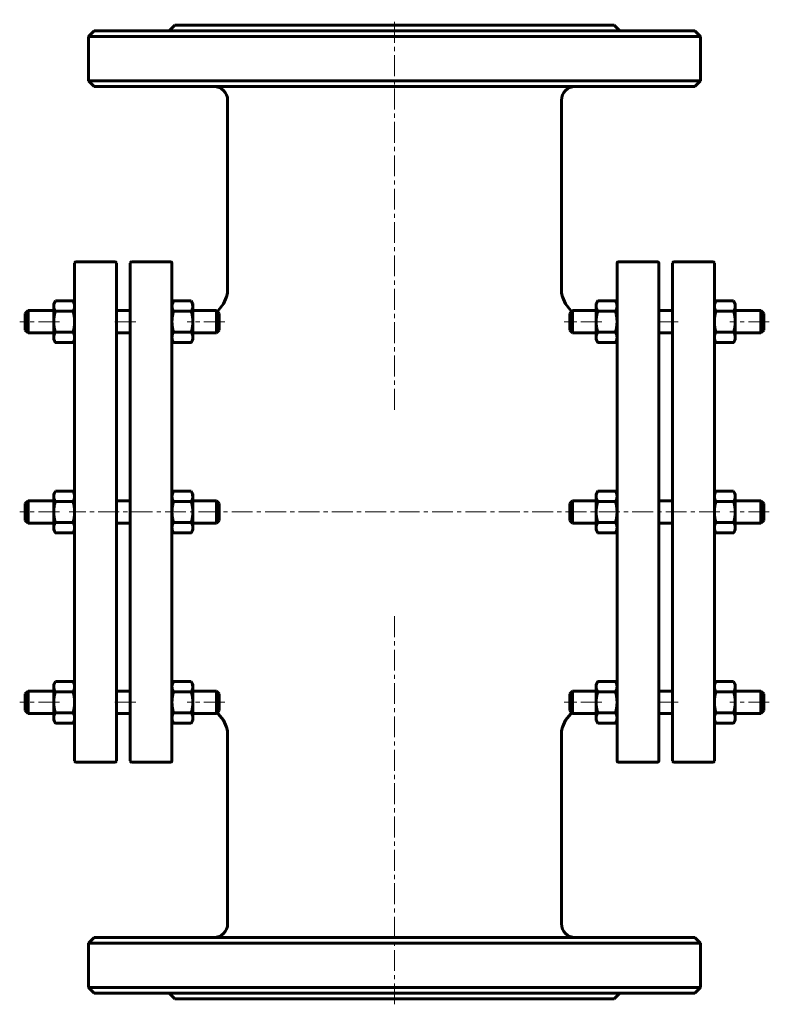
# Model space of a CAD drawing. Header units: millimetres. Extents: x 302 to 571, y 142 to 496.
import ezdxf

# ---------------------------------------------------------------- set-up
doc = ezdxf.new("R2010")
doc.units = ezdxf.units.MM
doc.linetypes.add('K5LT_AXLED', pattern=[12, 7.5, -1.5, 1.5, -1.5])
doc.linetypes.add('K5LT_BASIC', pattern=[0])
doc.layers.add('Системный слой (1)', color=7, linetype='Continuous', true_color=0x6c6c6c)

# ---------------------------------------------------------------- blocks, each defined once
blk = doc.blocks.new('U0')
at = {"layer": 'Системный слой (1)', "linetype": 'K5LT_BASIC', "lineweight": 60}
for p, q in [((558.91, 394.05), (558.59, 394.71)), ((558.59, 394.71), (558.59, 394.71)), ((559.1, 393.43), (558.91, 394.05)), ((559.17, 392.84), (559.1, 393.43))]:
    blk.add_line(p, q, dxfattribs=at)
blk = doc.blocks.new('U1')
at = {"layer": 'Системный слой (1)', "linetype": 'K5LT_BASIC', "lineweight": 60}
for p, q in [((551.73, 393.43), (551.67, 392.84)), ((551.92, 394.05), (551.73, 393.43)), ((552.25, 394.71), (551.92, 394.05)), ((552.25, 394.71), (552.25, 394.71))]:
    blk.add_line(p, q, dxfattribs=at)
blk = doc.blocks.new('U2')
at = {"layer": 'Системный слой (1)', "linetype": 'K5LT_BASIC', "lineweight": 60}
for p, q in [((321.09, 257.87), (321.09, 257.88)), ((321.41, 257.22), (321.09, 257.87)), ((321.6, 256.6), (321.41, 257.22)), ((321.67, 256), (321.6, 256.6))]:
    blk.add_line(p, q, dxfattribs=at)
blk = doc.blocks.new('U3')
at = {"layer": 'Системный слой (1)', "linetype": 'K5LT_BASIC', "lineweight": 60}
for p, q in [((314.23, 256.6), (314.17, 256)), ((314.42, 257.22), (314.23, 256.6)), ((314.75, 257.87), (314.42, 257.22)), ((314.75, 257.88), (314.75, 257.87))]:
    blk.add_line(p, q, dxfattribs=at)
blk = doc.blocks.new('U4')
at = {"layer": 'Системный слой (1)', "linetype": 'K5LT_BASIC', "lineweight": 60}
for p, q in [((321.41, 325.63), (321.09, 326.29)), ((321.09, 326.29), (321.09, 326.29)), ((321.6, 325.02), (321.41, 325.63)), ((321.67, 324.42), (321.6, 325.02))]:
    blk.add_line(p, q, dxfattribs=at)
blk = doc.blocks.new('U5')
at = {"layer": 'Системный слой (1)', "linetype": 'K5LT_BASIC', "lineweight": 60}
for p, q in [((314.75, 326.29), (314.42, 325.63)), ((314.75, 326.29), (314.75, 326.29)), ((314.23, 325.02), (314.17, 324.42)), ((314.42, 325.63), (314.23, 325.02))]:
    blk.add_line(p, q, dxfattribs=at)
blk = doc.blocks.new('U6')
at = {"layer": 'Системный слой (1)', "linetype": 'K5LT_BASIC', "lineweight": 60}
for p, q in [((356.73, 393.43), (356.67, 392.84)), ((356.92, 394.05), (356.73, 393.43)), ((357.25, 394.71), (356.92, 394.05)), ((357.25, 394.71), (357.25, 394.71))]:
    blk.add_line(p, q, dxfattribs=at)
blk = doc.blocks.new('U7')
at = {"layer": 'Системный слой (1)', "linetype": 'K5LT_BASIC', "lineweight": 60}
for p, q in [((363.91, 394.05), (363.59, 394.71)), ((363.59, 394.71), (363.59, 394.71)), ((364.1, 393.43), (363.91, 394.05)), ((364.17, 392.84), (364.1, 393.43))]:
    blk.add_line(p, q, dxfattribs=at)
blk = doc.blocks.new('U8')
at = {"layer": 'Системный слой (1)', "linetype": 'K5LT_BASIC', "lineweight": 60}
for p, q in [((558.91, 257.22), (558.59, 257.88)), ((558.59, 257.88), (558.59, 257.88)), ((559.1, 256.6), (558.91, 257.22)), ((559.17, 256), (559.1, 256.6))]:
    blk.add_line(p, q, dxfattribs=at)
blk = doc.blocks.new('U9')
at = {"layer": 'Системный слой (1)', "linetype": 'K5LT_BASIC', "lineweight": 60}
for p, q in [((551.73, 256.6), (551.67, 256)), ((551.92, 257.22), (551.73, 256.6)), ((552.25, 257.88), (551.92, 257.22)), ((552.25, 257.88), (552.25, 257.88))]:
    blk.add_line(p, q, dxfattribs=at)
blk = doc.blocks.new('U10')
at = {"layer": 'Системный слой (1)', "linetype": 'K5LT_BASIC', "lineweight": 60}
for p, q in [((321.41, 394.05), (321.09, 394.71)), ((321.09, 394.71), (321.09, 394.71)), ((321.6, 393.44), (321.41, 394.05)), ((321.67, 392.84), (321.6, 393.44))]:
    blk.add_line(p, q, dxfattribs=at)
blk = doc.blocks.new('U11')
at = {"layer": 'Системный слой (1)', "linetype": 'K5LT_BASIC', "lineweight": 60}
for p, q in [((314.23, 393.44), (314.17, 392.84)), ((314.42, 394.05), (314.23, 393.44)), ((314.75, 394.71), (314.42, 394.05)), ((314.75, 394.71), (314.75, 394.71))]:
    blk.add_line(p, q, dxfattribs=at)
blk = doc.blocks.new('U12')
at = {"layer": 'Системный слой (1)', "linetype": 'K5LT_BASIC', "lineweight": 60}
for p, q in [((357.25, 326.29), (356.92, 325.63)), ((357.25, 326.29), (357.25, 326.29)), ((356.73, 325.02), (356.67, 324.42)), ((356.92, 325.63), (356.73, 325.02))]:
    blk.add_line(p, q, dxfattribs=at)
blk = doc.blocks.new('U13')
at = {"layer": 'Системный слой (1)', "linetype": 'K5LT_BASIC', "lineweight": 60}
for p, q in [((363.91, 325.63), (363.59, 326.29)), ((363.59, 326.29), (363.59, 326.29)), ((364.1, 325.02), (363.91, 325.63)), ((364.17, 324.42), (364.1, 325.02))]:
    blk.add_line(p, q, dxfattribs=at)
blk = doc.blocks.new('U14')
at = {"layer": 'Системный слой (1)', "linetype": 'K5LT_BASIC', "lineweight": 60}
for p, q in [((552.25, 326.29), (551.92, 325.63)), ((552.25, 326.29), (552.25, 326.29)), ((551.73, 325.02), (551.67, 324.42)), ((551.92, 325.63), (551.73, 325.02))]:
    blk.add_line(p, q, dxfattribs=at)
blk = doc.blocks.new('U15')
at = {"layer": 'Системный слой (1)', "linetype": 'K5LT_BASIC', "lineweight": 60}
for p, q in [((558.91, 325.63), (558.59, 326.29)), ((558.59, 326.29), (558.59, 326.29)), ((559.1, 325.02), (558.91, 325.63)), ((559.17, 324.42), (559.1, 325.02))]:
    blk.add_line(p, q, dxfattribs=at)
blk = doc.blocks.new('U16')
at = {"layer": 'Системный слой (1)', "linetype": 'K5LT_BASIC', "lineweight": 60}
for p, q in [((373.32, 246.26), (372.9, 246.61)), ((375.22, 243.96), (373.32, 246.26)), ((376.3, 241.48), (375.22, 243.96)), ((376.57, 240.15), (376.3, 241.48)), ((376.64, 239.48), (376.57, 240.15)), ((376.66, 239.14), (376.64, 239.48)), ((376.67, 238.97), (376.66, 239.14)), ((376.67, 238.88), (376.67, 238.97)), ((376.67, 238.84), (376.67, 238.88)), ((376.67, 238.82), (376.67, 238.84)), ((376.67, 238.81), (376.67, 238.82)), ((376.67, 238.8), (376.67, 238.81)), ((376.67, 238.79), (376.67, 238.8)), ((376.67, 238.8), (376.67, 238.8)), ((376.67, 238.8), (376.67, 238.8)), ((376.67, 238.8), (376.67, 238.8)), ((376.67, 238.8), (376.67, 238.8)), ((376.67, 238.79), (376.67, 238.79)), ((376.67, 238.79), (376.67, 238.79)), ((376.67, 238.79), (376.67, 238.79)), ((376.67, 238.79), (376.67, 238.79))]:
    blk.add_line(p, q, dxfattribs=at)
blk = doc.blocks.new('U17')
at = {"layer": 'Системный слой (1)', "linetype": 'K5LT_BASIC', "lineweight": 60}
for p, q in [((498.11, 243.96), (500.02, 246.26)), ((500.02, 246.26), (500.43, 246.61)), ((496.76, 240.15), (497.04, 241.48)), ((497.04, 241.48), (498.11, 243.96)), ((496.67, 239.14), (496.69, 239.48)), ((496.67, 238.97), (496.67, 239.14)), ((496.67, 238.88), (496.67, 238.97)), ((496.67, 238.84), (496.67, 238.88)), ((496.67, 238.82), (496.67, 238.84)), ((496.67, 238.81), (496.67, 238.82)), ((496.67, 238.8), (496.67, 238.81)), ((496.67, 238.79), (496.67, 238.8)), ((496.67, 238.8), (496.67, 238.8)), ((496.67, 238.8), (496.67, 238.8)), ((496.67, 238.8), (496.67, 238.8)), ((496.67, 238.8), (496.67, 238.8)), ((496.67, 238.79), (496.67, 238.79)), ((496.67, 238.79), (496.67, 238.79)), ((496.67, 238.79), (496.67, 238.79)), ((496.67, 238.79), (496.67, 238.79)), ((496.69, 239.48), (496.76, 240.15))]:
    blk.add_line(p, q, dxfattribs=at)
blk = doc.blocks.new('U18')
at = {"layer": 'Системный слой (1)', "linetype": 'K5LT_BASIC', "lineweight": 60}
for p, q in [((376.57, 397.44), (376.3, 396.12)), ((376.64, 398.11), (376.57, 397.44)), ((376.66, 398.44), (376.64, 398.11)), ((376.67, 398.61), (376.66, 398.44)), ((376.67, 398.79), (376.67, 398.79)), ((376.67, 398.79), (376.67, 398.79)), ((376.67, 398.79), (376.67, 398.78)), ((376.67, 398.78), (376.67, 398.78)), ((376.67, 398.78), (376.67, 398.78)), ((376.67, 398.78), (376.67, 398.78)), ((376.67, 398.78), (376.67, 398.78)), ((376.67, 398.78), (376.67, 398.78)), ((376.67, 398.78), (376.67, 398.78)), ((376.67, 398.78), (376.67, 398.77)), ((376.67, 398.77), (376.67, 398.76)), ((376.67, 398.76), (376.67, 398.74)), ((376.67, 398.74), (376.67, 398.7)), ((376.67, 398.7), (376.67, 398.61)), ((375.24, 393.65), (373.34, 391.35)), ((376.3, 396.12), (375.24, 393.65)), ((373.34, 391.35), (372.9, 390.97))]:
    blk.add_line(p, q, dxfattribs=at)
blk = doc.blocks.new('U19')
at = {"layer": 'Системный слой (1)', "linetype": 'K5LT_BASIC', "lineweight": 60}
for p, q in [((496.67, 398.79), (496.67, 398.79)), ((496.67, 398.79), (496.67, 398.79)), ((496.67, 398.79), (496.67, 398.78)), ((496.67, 398.78), (496.67, 398.78)), ((496.67, 398.78), (496.67, 398.78)), ((496.67, 398.78), (496.67, 398.78)), ((496.67, 398.78), (496.67, 398.78)), ((496.67, 398.78), (496.67, 398.78)), ((496.67, 398.78), (496.67, 398.78)), ((496.67, 398.78), (496.67, 398.77)), ((496.67, 398.77), (496.67, 398.76)), ((496.67, 398.76), (496.67, 398.74)), ((496.67, 398.74), (496.67, 398.7)), ((496.67, 398.7), (496.67, 398.61)), ((496.67, 398.61), (496.67, 398.44)), ((496.67, 398.44), (496.69, 398.11)), ((496.69, 398.11), (496.76, 397.44)), ((496.76, 397.44), (497.03, 396.12)), ((497.03, 396.12), (498.09, 393.65)), ((498.09, 393.65), (499.99, 391.35)), ((499.99, 391.35), (500.43, 390.97))]:
    blk.add_line(p, q, dxfattribs=at)
blk = doc.blocks.new('U20')
at = {"layer": 'Системный слой (1)', "linetype": 'K5LT_BASIC', "lineweight": 60}
for p, q in [((363.91, 257.22), (363.59, 257.88)), ((363.59, 257.88), (363.59, 257.88)), ((364.1, 256.6), (363.91, 257.22)), ((364.17, 256), (364.1, 256.6))]:
    blk.add_line(p, q, dxfattribs=at)
blk = doc.blocks.new('U21')
at = {"layer": 'Системный слой (1)', "linetype": 'K5LT_BASIC', "lineweight": 60}
for p, q in [((356.73, 256.6), (356.67, 256)), ((356.92, 257.22), (356.73, 256.6)), ((357.25, 257.88), (356.92, 257.22)), ((357.25, 257.88), (357.25, 257.88))]:
    blk.add_line(p, q, dxfattribs=at)

msp = doc.modelspace()

# ---------------------------------------------------------------- linework, layer by layer
at = {"layer": 'Системный слой (1)', "linetype": 'K5LT_AXLED', "lineweight": 18}
for p, q in [((436.67, 355.52), (436.67, 495.79)), ((316.17, 387.2), (301.92, 387.2)), ((343.67, 387.2), (334.67, 387.2)), ((375.67, 387.2), (362.17, 387.2)), ((511.17, 387.2), (497.67, 387.2)), ((538.67, 387.2), (529.67, 387.2)), ((571.42, 387.2), (557.17, 387.2)), ((316.17, 318.79), (301.92, 318.79)), ((553.67, 318.79), (319.67, 318.79)), ((571.42, 318.79), (557.17, 318.79)), ((436.67, 141.79), (436.67, 282.06)), ((316.17, 250.37), (301.92, 250.37)), ((343.67, 250.37), (334.67, 250.37)), ((375.67, 250.37), (362.17, 250.37)), ((511.17, 250.37), (497.67, 250.37)), ((538.67, 250.37), (529.67, 250.37)), ((571.42, 250.37), (557.17, 250.37))]:
    msp.add_line(p, q, dxfattribs=at)
at = {"layer": 'Системный слой (1)', "linetype": 'K5LT_BASIC', "lineweight": 60}
for p, q in [((357.67, 493.79), (355.67, 491.79)), ((357.67, 493.79), (515.67, 493.79)), ((515.67, 493.79), (517.67, 491.79)), ((328.67, 491.79), (326.67, 489.79)), ((326.67, 473.79), (326.67, 489.79)), ((326.67, 489.79), (546.67, 489.79)), ((544.67, 491.79), (328.67, 491.79)), ((544.67, 491.79), (546.67, 489.79)), ((546.67, 473.79), (546.67, 489.79)), ((328.67, 471.79), (326.67, 473.79)), ((546.67, 473.79), (326.67, 473.79)), ((328.67, 471.79), (544.67, 471.79)), ((544.67, 471.79), (546.67, 473.79)), ((376.67, 398.79), (376.67, 466.79)), ((496.67, 398.79), (496.67, 466.79)), ((321.67, 229.29), (321.67, 408.29)), ((322.17, 408.79), (336.17, 408.79)), ((336.67, 408.29), (336.67, 229.29)), ((341.67, 229.29), (341.67, 408.29)), ((356.17, 408.79), (342.17, 408.79)), ((356.67, 408.29), (356.67, 229.29)), ((516.67, 408.29), (516.67, 229.29)), ((531.17, 408.79), (517.17, 408.79)), ((531.67, 229.29), (531.67, 408.29)), ((536.67, 408.29), (536.67, 229.29)), ((537.17, 408.79), (551.17, 408.79)), ((551.67, 229.29), (551.67, 408.29)), ((314.17, 393.7), (314.75, 394.71)), ((314.17, 392.84), (314.17, 393.7)), ((314.75, 394.71), (321.09, 394.71)), ((321.67, 393.7), (321.09, 394.71)), ((356.67, 393.7), (357.25, 394.71)), ((357.25, 394.71), (363.59, 394.71)), ((364.17, 393.7), (363.59, 394.71)), ((364.17, 393.7), (364.17, 392.84)), ((509.17, 393.7), (509.75, 394.71)), ((509.17, 392.83), (509.17, 393.7)), ((509.75, 394.71), (516.09, 394.71)), ((516.67, 393.7), (516.09, 394.71)), ((551.67, 393.7), (552.25, 394.71)), ((552.25, 394.71), (558.59, 394.71)), ((559.17, 393.7), (558.59, 394.71)), ((559.17, 393.7), (559.17, 392.84)), ((303.92, 390.2), (304.92, 391.2)), ((303.92, 384.2), (303.92, 390.2)), ((304.92, 391.2), (304.92, 383.2)), ((304.92, 391.2), (314.17, 391.2)), ((314.17, 387.21), (314.17, 392.84)), ((314.75, 390.96), (321.09, 390.96)), ((336.67, 391.2), (341.67, 391.2)), ((357.25, 390.96), (363.59, 390.96)), ((364.17, 392.84), (364.17, 387.21)), ((364.17, 391.2), (372.67, 391.2)), ((373.67, 390.2), (372.67, 391.2)), ((372.67, 383.2), (372.67, 391.2)), ((373.67, 390.2), (373.67, 384.2)), ((499.67, 390.2), (500.67, 391.2)), ((499.67, 390.2), (499.67, 384.2)), ((500.67, 383.2), (500.67, 391.2)), ((500.67, 391.2), (509.17, 391.2)), ((509.17, 387.2), (509.17, 392.83)), ((509.75, 390.96), (516.09, 390.96)), ((531.67, 391.2), (536.67, 391.2)), ((552.25, 390.96), (558.59, 390.96)), ((559.17, 392.84), (559.17, 387.21)), ((559.17, 391.2), (568.42, 391.2)), ((568.42, 391.2), (568.42, 383.2)), ((569.42, 390.2), (568.42, 391.2)), ((569.42, 384.2), (569.42, 390.2)), ((314.17, 381.58), (314.17, 387.21)), ((364.17, 387.21), (364.17, 381.58)), ((509.17, 381.58), (509.17, 387.2)), ((559.17, 387.21), (559.17, 381.58)), ((303.92, 384.2), (304.92, 383.2)), ((304.92, 383.2), (314.17, 383.2)), ((314.75, 383.46), (321.09, 383.46)), ((336.67, 383.2), (341.67, 383.2)), ((357.25, 383.46), (363.59, 383.46)), ((364.17, 383.2), (372.67, 383.2)), ((373.67, 384.2), (372.67, 383.2)), ((499.67, 384.2), (500.67, 383.2)), ((500.67, 383.2), (509.17, 383.2)), ((509.75, 383.45), (516.09, 383.45)), ((531.67, 383.2), (536.67, 383.2)), ((552.25, 383.46), (558.59, 383.46)), ((559.17, 383.2), (568.42, 383.2)), ((569.42, 384.2), (568.42, 383.2)), ((314.17, 380.7), (314.17, 381.58)), ((314.17, 380.7), (314.75, 379.7)), ((314.75, 379.7), (314.75, 379.7)), ((314.75, 379.7), (321.09, 379.7)), ((321.67, 380.7), (321.09, 379.7)), ((321.09, 379.7), (321.09, 379.7)), ((356.67, 380.7), (357.25, 379.7)), ((357.25, 379.7), (363.59, 379.7)), ((357.25, 379.7), (357.25, 379.7)), ((364.17, 380.7), (363.59, 379.7)), ((363.59, 379.7), (363.59, 379.7)), ((364.17, 381.58), (364.17, 380.7)), ((509.17, 380.7), (509.17, 381.58)), ((509.17, 380.7), (509.75, 379.7)), ((509.75, 379.7), (516.09, 379.7)), ((516.67, 380.7), (516.09, 379.7)), ((551.67, 380.7), (552.25, 379.7)), ((552.25, 379.7), (552.25, 379.7)), ((552.25, 379.7), (558.59, 379.7)), ((559.17, 380.7), (558.59, 379.7)), ((558.59, 379.7), (558.59, 379.7)), ((559.17, 381.58), (559.17, 380.7)), ((314.17, 325.29), (314.75, 326.29)), ((314.75, 326.29), (321.09, 326.29)), ((321.67, 325.29), (321.09, 326.29)), ((356.67, 325.29), (357.25, 326.29)), ((357.25, 326.29), (363.59, 326.29)), ((364.17, 325.29), (363.59, 326.29)), ((509.17, 325.29), (509.75, 326.29)), ((509.75, 326.29), (516.09, 326.29)), ((516.67, 325.29), (516.09, 326.29)), ((551.67, 325.29), (552.25, 326.29)), ((552.25, 326.29), (558.59, 326.29)), ((559.17, 325.29), (558.59, 326.29)), ((303.92, 321.79), (304.92, 322.79)), ((304.92, 322.79), (304.92, 314.79)), ((304.92, 322.79), (314.17, 322.79)), ((314.17, 324.42), (314.17, 325.29)), ((314.17, 318.79), (314.17, 324.42)), ((314.75, 322.55), (321.09, 322.55)), ((336.67, 322.79), (341.67, 322.79)), ((357.25, 322.55), (363.59, 322.55)), ((364.17, 325.29), (364.17, 324.42)), ((364.17, 324.42), (364.17, 318.79)), ((364.17, 322.79), (372.67, 322.79)), ((372.67, 314.79), (372.67, 322.79)), ((373.67, 321.79), (372.67, 322.79)), ((499.67, 321.79), (500.67, 322.79)), ((500.67, 314.79), (500.67, 322.79)), ((500.67, 322.79), (509.17, 322.79)), ((509.17, 324.42), (509.17, 325.29)), ((509.17, 318.79), (509.17, 324.42)), ((509.75, 322.54), (516.09, 322.54)), ((531.67, 322.79), (536.67, 322.79)), ((552.25, 322.54), (558.59, 322.54)), ((559.17, 325.29), (559.17, 324.42)), ((559.17, 324.42), (559.17, 318.79)), ((559.17, 322.79), (568.42, 322.79)), ((569.42, 321.79), (568.42, 322.79)), ((568.42, 322.79), (568.42, 314.79)), ((303.92, 315.79), (303.92, 321.79)), ((314.17, 313.16), (314.17, 318.79)), ((364.17, 318.79), (364.17, 313.16)), ((373.67, 321.79), (373.67, 315.79)), ((499.67, 321.79), (499.67, 315.79)), ((509.17, 313.16), (509.17, 318.79)), ((559.17, 318.79), (559.17, 313.16)), ((569.42, 315.79), (569.42, 321.79)), ((303.92, 315.79), (304.92, 314.79)), ((373.67, 315.79), (372.67, 314.79)), ((499.67, 315.79), (500.67, 314.79)), ((569.42, 315.79), (568.42, 314.79)), ((304.92, 314.79), (314.17, 314.79)), ((314.17, 312.29), (314.17, 313.16)), ((314.17, 312.29), (314.75, 311.29)), ((314.75, 315.04), (321.09, 315.04)), ((321.67, 312.29), (321.09, 311.29)), ((336.67, 314.79), (341.67, 314.79)), ((356.67, 312.29), (357.25, 311.29)), ((357.25, 315.04), (363.59, 315.04)), ((364.17, 312.29), (363.59, 311.29)), ((364.17, 314.79), (372.67, 314.79)), ((364.17, 313.16), (364.17, 312.29)), ((500.67, 314.79), (509.17, 314.79)), ((509.17, 312.29), (509.17, 313.16)), ((509.17, 312.29), (509.75, 311.28)), ((509.75, 315.04), (516.09, 315.04)), ((516.67, 312.29), (516.09, 311.28)), ((531.67, 314.79), (536.67, 314.79)), ((551.67, 312.29), (552.25, 311.29)), ((552.25, 315.04), (558.59, 315.04)), ((559.17, 312.29), (558.59, 311.29)), ((559.17, 314.79), (568.42, 314.79)), ((559.17, 313.16), (559.17, 312.29)), ((314.75, 311.29), (314.75, 311.29)), ((314.75, 311.28), (314.75, 311.29)), ((314.75, 311.28), (321.09, 311.28)), ((321.09, 311.29), (321.09, 311.28)), ((357.25, 311.28), (357.25, 311.29)), ((357.25, 311.28), (363.59, 311.28)), ((363.59, 311.29), (363.59, 311.28)), ((509.75, 311.28), (516.09, 311.28)), ((552.25, 311.28), (552.25, 311.29)), ((552.25, 311.28), (558.59, 311.28)), ((558.59, 311.29), (558.59, 311.28)), ((314.17, 256.87), (314.75, 257.87)), ((314.17, 256), (314.17, 256.87)), ((314.17, 250.38), (314.17, 256)), ((314.75, 257.88), (321.09, 257.88)), ((321.67, 256.87), (321.09, 257.87)), ((356.67, 256.87), (357.25, 257.88)), ((357.25, 257.88), (363.59, 257.88)), ((364.17, 256.87), (363.59, 257.88)), ((364.17, 256.87), (364.17, 256)), ((364.17, 256), (364.17, 250.38)), ((509.17, 256.87), (509.75, 257.88)), ((509.17, 256), (509.17, 256.87)), ((509.17, 250.37), (509.17, 256)), ((509.75, 257.88), (516.09, 257.88)), ((516.67, 256.87), (516.09, 257.88)), ((551.67, 256.87), (552.25, 257.88)), ((552.25, 257.88), (558.59, 257.88)), ((559.17, 256.87), (558.59, 257.88)), ((559.17, 256.87), (559.17, 256)), ((559.17, 256), (559.17, 250.38)), ((303.92, 253.37), (304.92, 254.37)), ((303.92, 247.37), (303.92, 253.37)), ((304.92, 254.37), (314.17, 254.37)), ((304.92, 254.37), (304.92, 246.37)), ((314.75, 254.13), (321.09, 254.13)), ((336.67, 254.37), (341.67, 254.37)), ((357.25, 254.13), (363.59, 254.13)), ((364.17, 254.37), (372.67, 254.37)), ((373.67, 253.37), (372.67, 254.37)), ((372.67, 246.37), (372.67, 254.37)), ((373.67, 253.37), (373.67, 247.37)), ((499.67, 253.37), (500.67, 254.37)), ((499.67, 253.37), (499.67, 247.37)), ((500.67, 254.37), (509.17, 254.37)), ((500.67, 246.37), (500.67, 254.37)), ((509.75, 254.13), (516.09, 254.13)), ((531.67, 254.37), (536.67, 254.37)), ((552.25, 254.13), (558.59, 254.13)), ((559.17, 254.37), (568.42, 254.37)), ((568.42, 254.37), (568.42, 246.37)), ((569.42, 253.37), (568.42, 254.37)), ((569.42, 247.37), (569.42, 253.37)), ((314.17, 244.75), (314.17, 250.38)), ((364.17, 250.38), (364.17, 244.75)), ((509.17, 244.74), (509.17, 250.37)), ((559.17, 250.38), (559.17, 244.75)), ((303.92, 247.37), (304.92, 246.37)), ((304.92, 246.37), (314.17, 246.37)), ((314.17, 243.87), (314.17, 244.75)), ((314.75, 246.63), (321.09, 246.63)), ((336.67, 246.37), (341.67, 246.37)), ((357.25, 246.62), (363.59, 246.62)), ((364.17, 246.37), (372.67, 246.37)), ((364.17, 244.75), (364.17, 243.87)), ((373.67, 247.37), (372.67, 246.37)), ((499.67, 247.37), (500.67, 246.37)), ((500.67, 246.37), (509.17, 246.37)), ((509.17, 243.87), (509.17, 244.74)), ((509.75, 246.62), (516.09, 246.62)), ((531.67, 246.37), (536.67, 246.37)), ((552.25, 246.62), (558.59, 246.62)), ((559.17, 246.37), (568.42, 246.37)), ((559.17, 244.75), (559.17, 243.87)), ((569.42, 247.37), (568.42, 246.37)), ((314.17, 243.87), (314.75, 242.87)), ((314.75, 242.87), (314.75, 242.87)), ((314.75, 242.87), (321.09, 242.87)), ((321.67, 243.87), (321.09, 242.87)), ((321.09, 242.87), (321.09, 242.87)), ((356.67, 243.87), (357.25, 242.87)), ((357.25, 242.87), (363.59, 242.87)), ((357.25, 242.87), (357.25, 242.87)), ((364.17, 243.87), (363.59, 242.87)), ((363.59, 242.87), (363.59, 242.87)), ((509.17, 243.87), (509.75, 242.87)), ((509.75, 242.87), (516.09, 242.87)), ((516.67, 243.87), (516.09, 242.87)), ((551.67, 243.87), (552.25, 242.87)), ((552.25, 242.87), (552.25, 242.87)), ((552.25, 242.87), (558.59, 242.87)), ((559.17, 243.87), (558.59, 242.87)), ((558.59, 242.87), (558.59, 242.87)), ((376.67, 170.79), (376.67, 238.79)), ((496.67, 170.79), (496.67, 238.79)), ((322.17, 228.79), (336.17, 228.79)), ((356.17, 228.79), (342.17, 228.79)), ((531.17, 228.79), (517.17, 228.79)), ((537.17, 228.79), (551.17, 228.79)), ((328.67, 165.79), (326.67, 163.79)), ((326.67, 163.79), (546.67, 163.79)), ((326.67, 147.79), (326.67, 163.79)), ((544.67, 165.79), (328.67, 165.79)), ((544.67, 165.79), (546.67, 163.79)), ((546.67, 147.79), (546.67, 163.79)), ((546.67, 147.79), (326.67, 147.79)), ((328.67, 145.79), (326.67, 147.79)), ((328.67, 145.79), (544.67, 145.79)), ((357.67, 143.79), (355.67, 145.79)), ((515.67, 143.79), (517.67, 145.79)), ((544.67, 145.79), (546.67, 147.79)), ((357.67, 143.79), (515.67, 143.79))]:
    msp.add_line(p, q, dxfattribs=at)
for centre, radius, start, end in [((371.67, 466.79), 5, 0, 90), ((501.67, 466.79), 5, 90, 180), ((322.17, 408.29), 0.5, 90, 180), ((336.17, 408.29), 0.5, 0, 90), ((342.17, 408.29), 0.5, 90, 180), ((356.17, 408.29), 0.5, 0, 90), ((517.17, 408.29), 0.5, 90, 180), ((531.17, 408.29), 0.5, 0, 90), ((537.17, 408.29), 0.5, 90, 180), ((551.17, 408.29), 0.5, 0, 90), ((322.17, 229.29), 0.5, 180, 270), ((336.17, 229.29), 0.5, 270, 0), ((342.17, 229.29), 0.5, 180, 270), ((356.17, 229.29), 0.5, 270, 0), ((517.17, 229.29), 0.5, 180, 270), ((531.17, 229.29), 0.5, 270, 0), ((537.17, 229.29), 0.5, 180, 270), ((551.17, 229.29), 0.5, 270, 0), ((371.67, 170.79), 5, 270, 0), ((501.67, 170.79), 5, 180, 270)]:
    msp.add_arc(centre, radius, start, end, dxfattribs=at)
for points in [[(509.75, 394.71), (509.17, 393.7), (509.17, 392.83)], [(516.67, 392.83), (516.67, 393.7), (516.09, 394.71)], [(314.17, 392.84), (314.17, 391.97), (314.75, 390.96)], [(314.75, 390.96), (314.17, 388.95), (314.17, 387.21)], [(321.09, 390.96), (321.67, 391.97), (321.67, 392.84)], [(321.67, 387.21), (321.67, 388.95), (321.09, 390.96)], [(356.67, 392.84), (356.67, 391.97), (357.25, 390.96)], [(357.25, 390.96), (356.67, 388.95), (356.67, 387.21)], [(363.59, 390.96), (364.17, 391.97), (364.17, 392.84)], [(364.17, 387.21), (364.17, 388.95), (363.59, 390.96)], [(509.17, 392.83), (509.17, 391.96), (509.75, 390.96)], [(509.75, 390.96), (509.17, 388.95), (509.17, 387.2)], [(516.09, 390.96), (516.67, 391.96), (516.67, 392.83)], [(516.67, 387.2), (516.67, 388.95), (516.09, 390.96)], [(551.67, 392.84), (551.67, 391.97), (552.25, 390.96)], [(552.25, 390.96), (551.67, 388.95), (551.67, 387.21)], [(558.59, 390.96), (559.17, 391.97), (559.17, 392.84)], [(559.17, 387.21), (559.17, 388.95), (558.59, 390.96)], [(314.17, 387.21), (314.17, 385.47), (314.75, 383.46)], [(321.09, 383.46), (321.67, 385.47), (321.67, 387.21)], [(356.67, 387.21), (356.67, 385.47), (357.25, 383.46)], [(363.59, 383.46), (364.17, 385.47), (364.17, 387.21)], [(509.17, 387.2), (509.17, 385.46), (509.75, 383.45)], [(516.09, 383.45), (516.67, 385.46), (516.67, 387.2)], [(551.67, 387.21), (551.67, 385.47), (552.25, 383.46)], [(558.59, 383.46), (559.17, 385.47), (559.17, 387.21)], [(314.75, 383.46), (314.17, 382.45), (314.17, 381.58)], [(321.67, 381.58), (321.67, 382.45), (321.09, 383.46)], [(357.25, 383.46), (356.67, 382.45), (356.67, 381.58)], [(364.17, 381.58), (364.17, 382.45), (363.59, 383.46)], [(509.75, 383.45), (509.17, 382.45), (509.17, 381.58)], [(516.67, 381.58), (516.67, 382.45), (516.09, 383.45)], [(552.25, 383.46), (551.67, 382.45), (551.67, 381.58)], [(559.17, 381.58), (559.17, 382.45), (558.59, 383.46)], [(314.17, 381.58), (314.17, 380.71), (314.75, 379.7)], [(321.09, 379.7), (321.67, 380.71), (321.67, 381.58)], [(356.67, 381.58), (356.67, 380.71), (357.25, 379.7)], [(363.59, 379.7), (364.17, 380.71), (364.17, 381.58)], [(509.17, 381.58), (509.17, 380.7), (509.75, 379.7)], [(516.09, 379.7), (516.67, 380.7), (516.67, 381.58)], [(551.67, 381.58), (551.67, 380.71), (552.25, 379.7)], [(558.59, 379.7), (559.17, 380.71), (559.17, 381.58)], [(509.75, 326.29), (509.17, 325.29), (509.17, 324.42)], [(516.67, 324.42), (516.67, 325.29), (516.09, 326.29)], [(314.17, 324.42), (314.17, 323.55), (314.75, 322.55)], [(314.75, 322.55), (314.17, 320.54), (314.17, 318.79)], [(321.09, 322.55), (321.67, 323.55), (321.67, 324.42)], [(321.67, 318.79), (321.67, 320.54), (321.09, 322.55)], [(356.67, 324.42), (356.67, 323.55), (357.25, 322.55)], [(357.25, 322.55), (356.67, 320.53), (356.67, 318.79)], [(363.59, 322.55), (364.17, 323.55), (364.17, 324.42)], [(364.17, 318.79), (364.17, 320.53), (363.59, 322.55)], [(509.17, 324.42), (509.17, 323.55), (509.75, 322.54)], [(509.75, 322.54), (509.17, 320.53), (509.17, 318.79)], [(516.09, 322.54), (516.67, 323.55), (516.67, 324.42)], [(516.67, 318.79), (516.67, 320.53), (516.09, 322.54)], [(551.67, 324.42), (551.67, 323.55), (552.25, 322.54)], [(552.25, 322.54), (551.67, 320.53), (551.67, 318.79)], [(558.59, 322.54), (559.17, 323.55), (559.17, 324.42)], [(559.17, 318.79), (559.17, 320.53), (558.59, 322.54)], [(314.17, 318.79), (314.17, 317.05), (314.75, 315.04)], [(321.09, 315.04), (321.67, 317.05), (321.67, 318.79)], [(356.67, 318.79), (356.67, 317.05), (357.25, 315.04)], [(363.59, 315.04), (364.17, 317.05), (364.17, 318.79)], [(509.17, 318.79), (509.17, 317.05), (509.75, 315.04)], [(516.09, 315.04), (516.67, 317.05), (516.67, 318.79)], [(551.67, 318.79), (551.67, 317.05), (552.25, 315.04)], [(558.59, 315.04), (559.17, 317.05), (559.17, 318.79)], [(314.75, 315.04), (314.17, 314.03), (314.17, 313.16)], [(314.17, 313.16), (314.17, 312.29), (314.75, 311.28)], [(321.67, 313.16), (321.67, 314.03), (321.09, 315.04)], [(321.09, 311.28), (321.67, 312.29), (321.67, 313.16)], [(357.25, 315.04), (356.67, 314.03), (356.67, 313.16)], [(356.67, 313.16), (356.67, 312.29), (357.25, 311.28)], [(364.17, 313.16), (364.17, 314.03), (363.59, 315.04)], [(363.59, 311.28), (364.17, 312.29), (364.17, 313.16)], [(509.75, 315.04), (509.17, 314.03), (509.17, 313.16)], [(509.17, 313.16), (509.17, 312.29), (509.75, 311.28)], [(516.67, 313.16), (516.67, 314.03), (516.09, 315.04)], [(516.09, 311.28), (516.67, 312.29), (516.67, 313.16)], [(552.25, 315.04), (551.67, 314.03), (551.67, 313.16)], [(551.67, 313.16), (551.67, 312.29), (552.25, 311.28)], [(559.17, 313.16), (559.17, 314.03), (558.59, 315.04)], [(558.59, 311.28), (559.17, 312.29), (559.17, 313.16)], [(314.17, 256), (314.17, 255.14), (314.75, 254.13)], [(321.09, 254.13), (321.67, 255.14), (321.67, 256)], [(356.67, 256), (356.67, 255.13), (357.25, 254.13)], [(363.59, 254.13), (364.17, 255.13), (364.17, 256)], [(509.75, 257.88), (509.17, 256.87), (509.17, 256)], [(509.17, 256), (509.17, 255.13), (509.75, 254.13)], [(516.67, 256), (516.67, 256.87), (516.09, 257.88)], [(516.09, 254.13), (516.67, 255.13), (516.67, 256)], [(551.67, 256), (551.67, 255.13), (552.25, 254.13)], [(558.59, 254.13), (559.17, 255.13), (559.17, 256)], [(314.75, 254.13), (314.17, 252.12), (314.17, 250.38)], [(321.67, 250.38), (321.67, 252.12), (321.09, 254.13)], [(357.25, 254.13), (356.67, 252.12), (356.67, 250.38)], [(364.17, 250.38), (364.17, 252.12), (363.59, 254.13)], [(509.75, 254.13), (509.17, 252.11), (509.17, 250.37)], [(516.67, 250.37), (516.67, 252.11), (516.09, 254.13)], [(552.25, 254.13), (551.67, 252.12), (551.67, 250.38)], [(559.17, 250.38), (559.17, 252.12), (558.59, 254.13)], [(314.17, 250.38), (314.17, 248.64), (314.75, 246.63)], [(321.09, 246.63), (321.67, 248.64), (321.67, 250.38)], [(356.67, 250.38), (356.67, 248.64), (357.25, 246.62)], [(363.59, 246.62), (364.17, 248.64), (364.17, 250.38)], [(509.17, 250.37), (509.17, 248.63), (509.75, 246.62)], [(516.09, 246.62), (516.67, 248.63), (516.67, 250.37)], [(551.67, 250.38), (551.67, 248.63), (552.25, 246.62)], [(558.59, 246.62), (559.17, 248.63), (559.17, 250.38)], [(314.75, 246.63), (314.17, 245.62), (314.17, 244.75)], [(314.17, 244.75), (314.17, 243.87), (314.75, 242.87)], [(321.67, 244.75), (321.67, 245.62), (321.09, 246.63)], [(321.09, 242.87), (321.67, 243.87), (321.67, 244.75)], [(357.25, 246.62), (356.67, 245.62), (356.67, 244.75)], [(356.67, 244.75), (356.67, 243.87), (357.25, 242.87)], [(364.17, 244.75), (364.17, 245.62), (363.59, 246.62)], [(363.59, 242.87), (364.17, 243.87), (364.17, 244.75)], [(509.75, 246.62), (509.17, 245.61), (509.17, 244.74)], [(509.17, 244.74), (509.17, 243.87), (509.75, 242.87)], [(516.67, 244.74), (516.67, 245.61), (516.09, 246.62)], [(516.09, 242.87), (516.67, 243.87), (516.67, 244.74)], [(552.25, 246.62), (551.67, 245.62), (551.67, 244.75)], [(551.67, 244.75), (551.67, 243.87), (552.25, 242.87)], [(559.17, 244.75), (559.17, 245.62), (558.59, 246.62)], [(558.59, 242.87), (559.17, 243.87), (559.17, 244.75)]]:
    msp.add_rational_spline(points, [1, 1.0379548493, 1], degree=2, dxfattribs=at)

# ---------------------------------------------------------------- block references
at = {"layer": 'Системный слой (1)'}
for name in ['U18', 'U19', 'U11', 'U10', 'U6', 'U7', 'U1', 'U0', 'U5', 'U4', 'U12', 'U13', 'U14', 'U15', 'U3', 'U2', 'U21', 'U20', 'U9', 'U8', 'U16', 'U17']:
    msp.add_blockref(name, (0, 0), dxfattribs=at)

doc.saveas('drawing.dxf')
